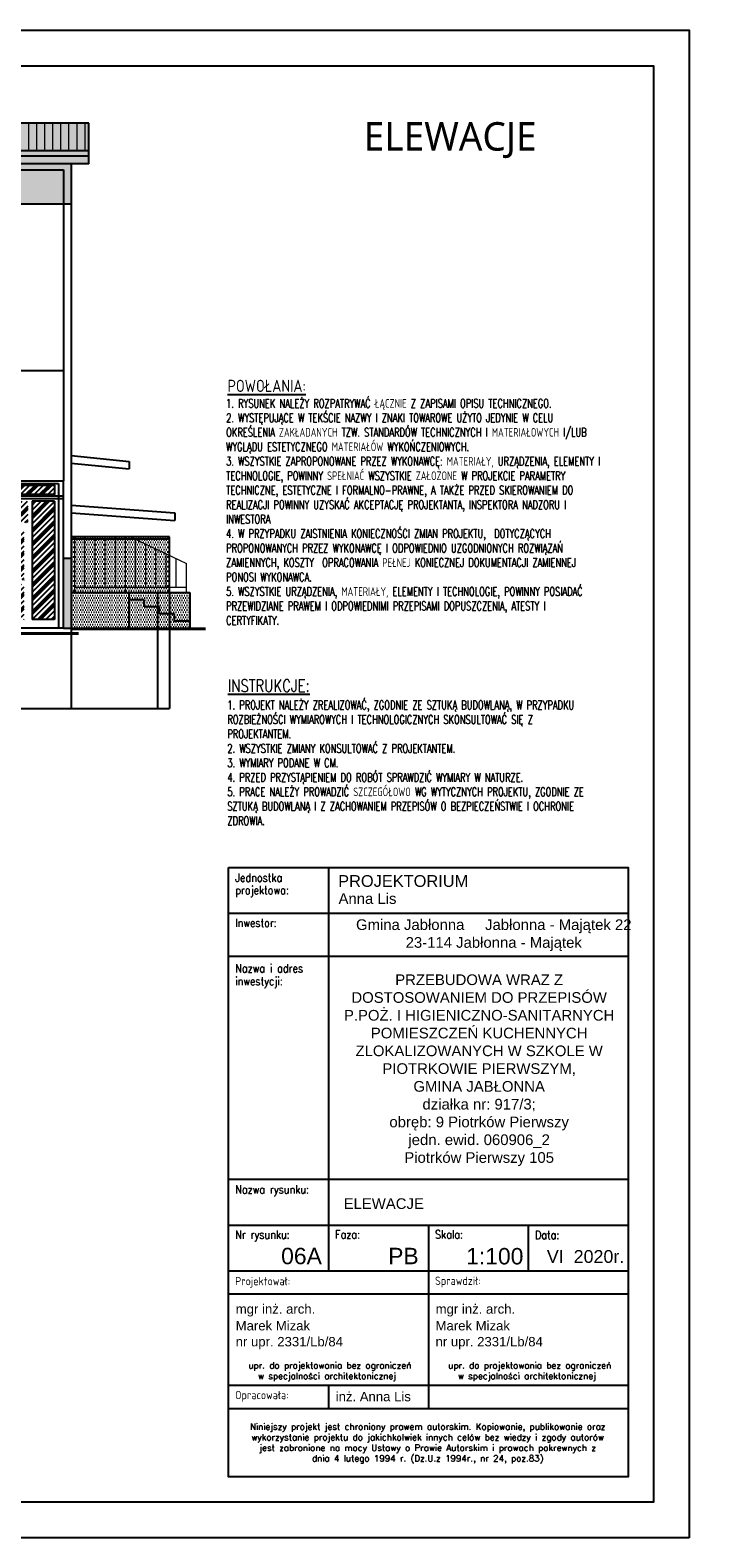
# Model space of a CAD drawing. Header units: millimetres. Extents: x 31969 to 285678, y -69766 to -1123.
# Tile 114 of 176: x 150528 to 151876, y -14069 to -11099. Entities that reach past the tile are written whole.
import ezdxf
from ezdxf.lldxf.tags import DXFTag

# ---------------------------------------------------------------- set-up
doc = ezdxf.new("R2010")
doc.units = ezdxf.units.MM
doc.linetypes.add('ACAD_ISO02W100', pattern=[15, 12, -3])
for name, color, linetype in [('a-elewacja 1', 1, 'Continuous'), ('a-izolacja 1', 3, 'Continuous'), ('a-opis 1', 3, 'Continuous'), ('a-opis 2', 1, 'Continuous'), ('a-przerywana 2', 3, 'Continuous'), ('a-ramka', 7, 'Continuous'), ('a-stolarka', 3, 'Continuous'), ('a-stolarka okienna', 3, 'Continuous'), ('a-szraf', 252, 'Continuous'), ('a-szraf 1', 250, 'Continuous')]:
    doc.layers.add(name, color=color, linetype=linetype)
doc.layers.add('a-elewacja 3', color=3, linetype='Continuous', lineweight=20)
doc.styles.add('IREK', font='simplex.shx', dxfattribs={"width": 0.8})
doc.styles.add('MAREK', font='simplex.shx')
doc.styles.add('PRZEKRÓJ2', font='l_10646.ttf')
doc.styles.add('RS01507', font='romans.shx', dxfattribs={"width": 0.7, "height": 0.15})
doc.styles.add('TABELA2', font='arial.ttf', dxfattribs={"height": 10})
tags = doc.linetypes.add('DASHED', pattern=[0.75, 0.5, -0.25]).pattern_tags.tags
tags[6:7] = [DXFTag(74, 4), DXFTag(75, 0), DXFTag(340, '0'), DXFTag(46, 1.0), DXFTag(50, 0.0), DXFTag(44, 0.0), DXFTag(45, 0.0)]
tags[4:5] = [DXFTag(74, 4), DXFTag(75, 0), DXFTag(340, '0'), DXFTag(46, 1.0), DXFTag(50, 0.0), DXFTag(44, 0.0), DXFTag(45, 0.0)]
pattern_1 = [(90, (3951.037, -7515.281), (-15.875, 1e-15), [])]

msp = doc.modelspace()

# ---------------------------------------------------------------- hatches: boundary and pattern name
at = {"layer": 'a-elewacja 3', "ltscale": 100}
h = msp.add_hatch(dxfattribs=at)
h.set_pattern_fill('LINE', color=256, scale=5, angle=90)
h.set_pattern_definition(pattern_1)
h.paths.add_polyline_path([(150643.71, -11281.56), (148810.71, -11281.56), (148810.71, -11336.56), (150183.71, -11336.56), (150183.71, -11314.6), (150408.71, -11314.6), (150408.71, -11336.56), (150643.71, -11336.56)])
h = msp.add_hatch(dxfattribs=at)
h.set_pattern_fill('LINE', color=256, scale=5, angle=90)
h.set_pattern_definition(pattern_1)
h.paths.add_polyline_path([(150643.71, -11281.56), (148810.71, -11281.56), (148810.71, -11336.56), (150183.71, -11336.56), (150183.71, -11314.6), (150408.71, -11314.6), (150408.71, -11336.56), (150643.71, -11336.56)])
at = {"layer": 'a-szraf', "ltscale": 30}
h = msp.add_hatch(dxfattribs=at)
h.set_pattern_fill('DOTS', color=256, scale=1.5)
h.set_pattern_definition([(0, (1354.883, -5789.6532), (1.190625, 2.38125), [0, -2.38125])])
h.paths.add_polyline_path([(150643.71, -11281.56), (148810.71, -11281.56), (148810.71, -11336.56), (150183.71, -11336.56), (150183.71, -11314.6), (150408.71, -11314.6), (150408.71, -11336.56), (150643.71, -11336.56)])
h.paths.add_polyline_path([(150643.71, -11336.56), (150408.71, -11336.56), (150408.71, -11346.6), (150643.71, -11346.6)])
h.paths.add_polyline_path([(150643.71, -11346.6), (150408.71, -11346.6), (150408.71, -11361.6), (150643.71, -11361.6)])
h.paths.add_polyline_path([(150183.71, -11346.6), (149898.71, -11346.6), (149898.71, -11361.6), (150183.71, -11361.6)])
h.paths.add_polyline_path([(150183.71, -11336.56), (148810.71, -11336.56), (148810.71, -11346.6), (150183.71, -11346.6)])
h.paths.add_polyline_path([(149888.71, -11346.6), (148810.71, -11346.6), (148810.71, -11361.6), (149888.71, -11361.6)])
at = {"layer": 'a-szraf', "ltscale": 100}
h = msp.add_hatch(dxfattribs=at)
h.set_pattern_fill('DOTS', color=256, scale=3)
h.set_pattern_definition([(0, (1354.883, -5789.653), (2.38125, 4.7625), [0, -4.7625])])
h.paths.add_polyline_path([(150608.71, -12138.6), (150593.71, -12138.6), (150593.71, -12276.6), (150608.71, -12276.6)])
h.paths.add_polyline_path([(150323.71, -12138.6), (149998.71, -12138.6), (149998.71, -12251.6), (149998.71, -12276.6), (150323.71, -12276.6)])
h.paths.add_polyline_path([(149985.51, -12138.6), (149898.71, -12138.6), (149898.71, -12244.1, -1), (149888.71, -12244.1), (149888.71, -12138.6), (148810.71, -12138.6), (148810.71, -12258.6), (149998.71, -12258.6), (149998.71, -12251.6), (149998.71, -12138.6), (149995.51, -12138.6), (149995.51, -12235.74), (149980.53, -12250.72), (149973.46, -12243.65), (149985.51, -12231.6)])
h.paths.add_polyline_path([(149828.71, -12218.6), (149738.71, -12218.6), (149738.71, -12158.6), (149828.71, -12158.6)], flags=16)
h.paths.add_polyline_path([(149823.71, -12213.6), (149743.71, -12213.6), (149743.71, -12163.6), (149823.71, -12163.6)], flags=0)
h.paths.add_polyline_path([(149820.71, -12210.6), (149746.71, -12210.6), (149746.71, -12166.6), (149820.71, -12166.6)], flags=0)
h.paths.add_polyline_path([(149610.71, -12218.6), (149520.71, -12218.6), (149520.71, -12158.6), (149610.71, -12158.6)], flags=16)
h.paths.add_polyline_path([(149605.71, -12213.6), (149525.71, -12213.6), (149525.71, -12163.6), (149605.71, -12163.6)], flags=0)
h.paths.add_polyline_path([(149602.71, -12210.6), (149528.71, -12210.6), (149528.71, -12166.6), (149602.71, -12166.6)], flags=0)
h.paths.add_polyline_path([(149373.71, -12218.6), (149283.71, -12218.6), (149283.71, -12158.6), (149373.71, -12158.6)], flags=16)
h.paths.add_polyline_path([(149368.71, -12213.6), (149288.71, -12213.6), (149288.71, -12163.6), (149368.71, -12163.6)], flags=0)
h.paths.add_polyline_path([(149365.71, -12210.6), (149291.71, -12210.6), (149291.71, -12166.6), (149365.71, -12166.6)], flags=0)
h.paths.add_polyline_path([(149155.71, -12218.6), (149065.71, -12218.6), (149065.71, -12158.6), (149155.71, -12158.6)], flags=16)
h.paths.add_polyline_path([(149150.71, -12213.6), (149070.71, -12213.6), (149070.71, -12163.6), (149150.71, -12163.6)], flags=0)
h.paths.add_polyline_path([(149147.71, -12210.6), (149073.71, -12210.6), (149073.71, -12166.6), (149147.71, -12166.6)], flags=0)
h.paths.add_polyline_path([(148968.71, -12248.6), (148828.71, -12248.6), (148828.71, -12158.6), (148968.71, -12158.6)], flags=16)
h.paths.add_polyline_path([(148963.71, -12243.6), (148901.21, -12243.6), (148901.21, -12163.6), (148963.71, -12163.6)], flags=0)
h.paths.add_polyline_path([(148960.71, -12240.6), (148904.21, -12240.6), (148904.21, -12166.6), (148960.71, -12166.6)], flags=0)
h.paths.add_polyline_path([(148896.21, -12243.6), (148833.71, -12243.6), (148833.71, -12163.6), (148896.21, -12163.6)], flags=0)
h.paths.add_polyline_path([(148893.21, -12240.6), (148836.71, -12240.6), (148836.71, -12166.6), (148893.21, -12166.6)], flags=0)
h.paths.add_polyline_path([(149888.71, -11361.6), (148810.71, -11361.6), (148810.71, -11441.6), (149888.71, -11441.6)])
h.paths.add_polyline_path([(149998.71, -11373.6), (150183.71, -11373.6), (150183.71, -11361.6), (149898.71, -11361.6), (149898.71, -11441.6), (149998.71, -11441.6)])
h.paths.add_polyline_path([(150593.71, -11373.6), (149998.71, -11373.6), (149998.71, -11441.6), (150593.71, -11441.6)])
h.paths.add_polyline_path([(150608.71, -11361.6), (150408.71, -11361.6), (150408.71, -11373.6), (150593.71, -11373.6), (150593.71, -11441.6), (150608.71, -11441.6)])
h.paths.add_polyline_path([(150408.71, -11314.6), (150183.71, -11314.6), (150183.71, -11373.6), (150408.71, -11373.6)])
h = msp.add_hatch(dxfattribs=at)
h.set_pattern_fill('DOTS', color=256, scale=3)
h.set_pattern_definition([(0, (-1339.3255, -2563.1973), (2.38125, 4.7625), [0, -4.7625])])
h.paths.add_polyline_path([(150842.68, -12206.6), (150802.71, -12206.6), (150802.71, -12248.6), (150812.68, -12248.6), (150812.68, -12262.6), (150842.68, -12262.6)])
h.paths.add_polyline_path([(150842.68, -12262.6), (150812.68, -12262.6), (150812.68, -12248.6), (150802.71, -12248.6), (150802.71, -12276.6), (150842.68, -12276.6)])
h.paths.add_polyline_path([(150802.71, -12248.6), (150782.68, -12248.6), (150782.68, -12234.6), (150778.71, -12234.6), (150778.71, -12276.6), (150802.71, -12276.6)])
h.paths.add_polyline_path([(150802.71, -12206.6), (150778.71, -12206.6), (150778.71, -12234.6), (150782.68, -12234.6), (150782.68, -12248.6), (150802.71, -12248.6)])
h.paths.add_polyline_path([(150778.71, -12206.6), (150722.71, -12206.6), (150722.71, -12220.6), (150752.68, -12220.6), (150752.68, -12234.6), (150778.71, -12234.6)])
h.paths.add_polyline_path([(150778.71, -12234.6), (150752.68, -12234.6), (150752.68, -12220.6), (150722.71, -12220.6), (150722.71, -12276.6), (150739.88, -12276.6), (150778.71, -12276.6)])
h.paths.add_polyline_path([(150722.71, -12220.6), (150722.68, -12220.6), (150722.71, -12206.6), (150608.71, -12206.6), (150608.71, -12276.6), (150693.71, -12276.6), (150722.71, -12276.6)])
h.paths.add_polyline_path([(150802.71, -12133.47), (150795.71, -12130.12), (150795.71, -12196.6), (150802.71, -12196.6)])
h.paths.add_polyline_path([(150795.71, -12130.12), (150775.71, -12120.54), (150775.71, -12196.6), (150795.71, -12196.6)])
h.paths.add_polyline_path([(150775.71, -12120.54), (150755.71, -12110.97), (150755.71, -12196.6), (150775.71, -12196.6)])
h.paths.add_polyline_path([(150755.71, -12110.97), (150735.71, -12101.4), (150735.71, -12196.6), (150755.71, -12196.6)])
h.paths.add_polyline_path([(150735.71, -12101.4), (150725.7, -12096.6), (150715.71, -12096.6), (150715.71, -12196.6), (150735.71, -12196.6)])
h.paths.add_polyline_path([(150715.71, -12096.6), (150695.71, -12096.6), (150695.71, -12196.6), (150715.71, -12196.6)])
h.paths.add_polyline_path([(150695.71, -12096.6), (150675.71, -12096.6), (150675.71, -12196.6), (150695.71, -12196.6)])
h.paths.add_polyline_path([(150675.71, -12096.6), (150655.71, -12096.6), (150655.71, -12196.6), (150675.71, -12196.6)])
h.paths.add_polyline_path([(150655.71, -12096.6), (150635.71, -12096.6), (150635.71, -12196.6), (150655.71, -12196.6)])
h.paths.add_polyline_path([(150635.71, -12096.6), (150615.71, -12096.6), (150615.71, -12196.6), (150635.71, -12196.6)])
h.paths.add_polyline_path([(150615.71, -12096.6), (150608.71, -12096.6), (150608.71, -12206.6), (150615.71, -12206.6)])
h.paths.add_polyline_path([(150715.71, -12196.6), (150615.71, -12196.6), (150615.71, -12206.6), (150715.71, -12206.6)])
h.paths.add_polyline_path([(150802.71, -12196.6), (150715.71, -12196.6), (150715.71, -12206.6), (150802.71, -12206.6)])
h.paths.add_polyline_path([(150802.71, -12096.6), (150725.7, -12096.6), (150802.71, -12133.47)])
at = {"layer": 'a-szraf 1', "ltscale": 15}
h = msp.add_hatch(dxfattribs=at)
h.set_pattern_fill('PLASTI', color=256, scale=3, angle=45)
h.set_pattern_definition([(45, (1354.883, -5789.653), (-13.4703842, 13.4703842), []), (45, (1353.2, -5787.97), (-13.4703842, 13.4703842), []), (45, (1351.515, -5786.286), (-13.4703842, 13.4703842), []), (45, (1346.464, -5781.234), (-13.4703842, 13.4703842), [])])
h.paths.add_polyline_path([(150575.71, -12013.6), (150575.71, -11994.62), (150341.71, -11994.62), (150341.71, -12013.6)])
h.paths.add_polyline_path([(150385.71, -12026.6), (150341.71, -12026.6), (150341.71, -12259.6), (150385.71, -12259.6)])
h.paths.add_polyline_path([(150393.71, -12026.6), (150393.71, -12068.6), (150523.71, -12068.6), (150523.71, -12026.6)])
h.paths.add_polyline_path([(150575.71, -12026.6), (150531.71, -12026.6), (150531.71, -12259.6), (150575.71, -12259.6)])
h.paths.add_polyline_path([(150491.71, -12151.8), (150515.71, -12095.4), (150515.71, -12084.6), (150491.71, -12084.6)])
h.paths.add_polyline_path([(150491.71, -12151.8), (150491.71, -12181.6), (150515.71, -12181.6), (150515.71, -12095.4)])
h.paths.add_polyline_path([(150475.71, -12084.6), (150401.71, -12084.6), (150401.71, -12084.96), (150475.71, -12162.24)])
h.paths.add_polyline_path([(150401.71, -12084.96), (150401.71, -12181.6), (150474.37, -12181.6), (150475.71, -12180.02), (150475.71, -12162.24)])
h.paths.add_polyline_path([(150401.71, -12189.6), (150401.71, -12259.6), (150408.15, -12259.6), (150467.58, -12189.6)])
h.paths.add_polyline_path([(150475.71, -12189.6), (150467.58, -12189.6), (150408.15, -12259.6), (150475.71, -12259.6)])
h.paths.add_polyline_path([(150491.71, -12259.6), (150515.71, -12259.6), (150515.71, -12255.4), (150491.71, -12191.8)])
h.paths.add_polyline_path([(150515.71, -12189.6), (150491.71, -12189.6), (150491.71, -12191.8), (150515.71, -12255.4)])

# ---------------------------------------------------------------- linework, layer by layer
at = {"layer": 'a-elewacja 1', "ltscale": 100}
for p, q in [((150643.71, -11281.56), (148810.71, -11281.56)), ((150643.71, -11361.6), (150643.71, -11281.56)), ((150643.71, -11336.56), (150408.71, -11336.56)), ((149998.71, -11373.6), (150593.71, -11373.6)), ((150643.71, -11346.6), (150408.71, -11346.6)), ((150643.71, -11361.6), (150408.71, -11361.6)), ((150593.71, -11373.6), (150593.71, -11986.62)), ((150608.71, -11361.6), (150608.71, -12276.6)), ((150608.71, -11441.6), (149898.71, -11441.6)), ((150608.71, -11936.42), (150722.71, -11948.03)), ((150608.71, -11951.42), (150722.71, -11963.03)), ((150722.71, -11948.03), (150722.71, -11963.03)), ((150608.71, -12034.6), (150812.71, -12049.6)), ((150608.71, -12049.6), (150812.71, -12064.6)), ((150812.71, -12049.6), (150812.71, -12064.6)), ((150802.71, -12096.6), (150608.71, -12096.6)), ((150802.71, -12101.6), (150608.71, -12101.6)), ((150802.71, -12206.6), (150802.71, -12096.6)), ((150593.71, -12138.6), (150608.71, -12138.6)), ((150608.71, -12206.6), (150842.68, -12206.6)), ((150722.71, -12276.6), (150722.71, -12206.6)), ((150842.68, -12206.6), (150842.68, -12276.6)), ((150593.71, -12276.6), (149928.71, -12276.6)), ((150623.32, -12286.6), (149928.71, -12286.6)), ((150623.32, -12288.6), (149928.71, -12288.6)), ((150593.71, -12276.6), (150693.71, -12276.6)), ((150608.71, -12278.6), (150873.26, -12278.6)), ((150693.71, -12276.6), (150739.88, -12276.6)), ((150739.88, -12276.6), (150873.26, -12276.6))]:
    msp.add_line(p, q, dxfattribs=at)
at = {"layer": 'a-elewacja 1', "ltscale": 20}
for p, q in [((150323.71, -11986.62), (150593.71, -11986.62)), ((150333.71, -11991.62), (150583.71, -11991.62)), ((150583.71, -11991.62), (150583.71, -12276.6)), ((150593.71, -12276.6), (150593.71, -11986.62)), ((150593.71, -12016.6), (150323.71, -12016.6)), ((150593.71, -12021.6), (150323.71, -12021.6)), ((150593.71, -12276.6), (150323.71, -12276.6))]:
    msp.add_line(p, q, dxfattribs=at)
at = {"layer": 'a-elewacja 1', "linetype": 'DASHED', "ltscale": 40}
for p in [(150608.71, -12276.6), (148810.71, -12434.6)]:
    msp.add_line(p, (150608.71, -12434.6), dxfattribs=at)
at = {"layer": 'a-elewacja 3', "ltscale": 100}
for p, q in [((150725.7, -12096.6), (150615.71, -12096.6)), ((150615.71, -12206.6), (150615.71, -12096.6)), ((150635.71, -12196.6), (150635.71, -12096.6)), ((150655.71, -12196.6), (150655.71, -12096.6)), ((150675.71, -12196.6), (150675.71, -12096.6)), ((150695.71, -12196.6), (150695.71, -12096.6)), ((150715.71, -12206.6), (150715.71, -12096.6)), ((150725.7, -12096.6), (150835.71, -12149.27)), ((150735.71, -12196.6), (150735.71, -12101.4)), ((150755.71, -12196.6), (150755.71, -12110.97)), ((150775.71, -12196.6), (150775.71, -12120.54)), ((150795.71, -12196.6), (150795.71, -12130.12)), ((150815.71, -12196.6), (150815.71, -12139.69)), ((150835.71, -12206.6), (150835.71, -12149.27)), ((150835.71, -12196.6), (150615.71, -12196.6))]:
    msp.add_line(p, q, dxfattribs=at)
at = {"layer": 'a-izolacja 1'}
for p, q in [((150531.71, -12026.6), (150531.71, -12259.6)), ((150575.71, -12026.6), (150531.71, -12026.6)), ((150575.71, -12026.6), (150575.71, -12259.6))]:
    msp.add_line(p, q, dxfattribs=at)
msp.add_lwpolyline([(150341.71, -11994.62), (150575.71, -11994.62), (150575.71, -12013.6), (150341.71, -12013.6)], close=True, dxfattribs=at)
at = {"layer": 'a-opis 1', "ltscale": 0.5}
for p, q in [((151115.82, -12748.15), (151115.82, -13542.92)), ((150918.78, -12837.8), (151706.95, -12837.8)), ((150918.78, -12922.9), (151706.95, -12922.9)), ((151509.9, -12922.9), (151706.95, -12922.9)), ((150918.78, -13362.33), (151706.95, -13362.33)), ((150918.78, -13452.63), (151706.95, -13452.63)), ((151312.86, -13452.63), (151312.86, -13542.92)), ((151312.86, -13452.63), (151312.86, -13813.15)), ((151509.9, -13452.63), (151509.9, -13542.92)), ((150918.78, -13542.92), (151706.95, -13542.92)), ((150918.78, -13542.92), (151706.95, -13542.92)), ((150918.78, -13588.07), (151706.95, -13588.07)), ((150918.78, -13588.07), (151706.95, -13588.07)), ((150918.78, -13588.07), (151706.95, -13588.07)), ((150918.78, -13588.07), (151706.95, -13588.07)), ((150918.78, -13768), (151706.95, -13768)), ((151115.82, -13768), (151115.82, -13813.15)), ((150918.78, -13813.8), (151706.95, -13813.8)), ((150918.78, -13813.8), (151706.95, -13813.8))]:
    msp.add_line(p, q, dxfattribs=at)
at = {"layer": 'a-opis 2', "ltscale": 2}
msp.add_lwpolyline([(150918.78, -12748.15), (151706.95, -12748.15), (151706.95, -13948.58), (150918.78, -13948.58)], close=True, dxfattribs=at)
msp.add_lwpolyline([(150918.78, -12748.15), (151706.95, -12748.15), (151706.95, -13948.58), (150918.78, -13948.58)], close=True, dxfattribs=at)
at = {"layer": 'a-przerywana 2', "linetype": 'DASHED', "lineweight": 25, "ltscale": 50}
msp.add_line((150593.71, -11769.6), (148810.71, -11769.6), dxfattribs=at)
at = {"layer": 'a-ramka', "ltscale": 0.5}
for points in [[(151826.95, -14068.58), (147626.95, -14068.58), (147626.95, -11098.58), (151826.95, -11098.58)], [(147876.95, -11168.58), (151756.95, -11168.58), (151756.95, -13998.58), (147876.95, -13998.58)]]:
    msp.add_lwpolyline(points, close=True, dxfattribs=at)
at = {"layer": 'a-stolarka'}
msp.add_line((150575.71, -12259.6), (150531.71, -12259.6), dxfattribs=at)
at = {"layer": 'a-stolarka okienna', "linetype": 'DASHED', "lineweight": 25, "ltscale": 20}
for p, q in [((150722.68, -12220.6), (150722.71, -12206.6)), ((150778.71, -12206.6), (150778.71, -12434.6)), ((150802.71, -12206.6), (150802.71, -12434.6)), ((150752.68, -12220.6), (150722.68, -12220.6)), ((150752.68, -12234.6), (150752.68, -12220.6)), ((150782.68, -12234.6), (150752.68, -12234.6)), ((150782.68, -12248.6), (150782.68, -12234.6)), ((150812.68, -12248.6), (150782.68, -12248.6)), ((150812.68, -12262.6), (150812.68, -12248.6)), ((150842.68, -12262.6), (150812.68, -12262.6)), ((150608.71, -12434.6), (150802.71, -12434.6))]:
    msp.add_line(p, q, dxfattribs=at)

# ---------------------------------------------------------------- texts
at = {"layer": 'a-opis 1', "ltscale": 0.5, "style": 'IREK', "width": 0.85}
for s, height, p in [('Jednostka ', 16.33, (150931.99, -12776.28)), ('projektowa:', 16.3296, (150931.99, -12800.82)), ('Inwestor:', 16.33, (150931.99, -12865.22)), ('Nazwa i adres', 16.3296, (150931.99, -12954.86)), ('inwestycji:', 16.3296, (150931.99, -12980.11)), ('Nazwa rysunku:', 16.3296, (150931.99, -13390.41)), ('Nr rysunku:', 16.3296, (150931.99, -13479.4)), ('Faza:', 16.33, (151129.03, -13479)), ('Skala:', 16.33, (151326.07, -13479)), ('Data:', 16.33, (151523.11, -13480.05)), ('Projektował:', 16.3296, (150931.99, -13570.99)), ('Sprawdził:', 16.33, (151326.07, -13570.34)), ('Opracowała:', 16.3296, (150931.99, -13795.42))]:
    msp.add_text(s, height=height, dxfattribs=at).set_placement(p)
at = {"layer": 'a-opis 1', "ltscale": 0.5, "style": 'TABELA2'}
for s, height, p in [('PROJEKTORIUM', 23.1094, (151135.05, -12786.22)), ('Anna Lis', 21.009, (151135.8, -12819.86)), ('ELEWACJE', 21.009, (151145.86, -13420.72)), ('06A', 32.332, (151022.6, -13529.57)), ('PB', 32.332, (151233.62, -13529.57)), ('1:100', 32.332, (151387.3, -13529.93)), ('VI  2020r.', 25.21, (151546.51, -13526.95)), ('mgr inż. arch.', 18.5296, (150933.17, -13626.99)), ('mgr inż. arch.', 18.5296, (151327.25, -13626.99)), ('mgr inż. arch.', 18.5296, (151327.25, -13626.99)), ('Marek Mizak', 18.5296, (150933, -13659.95)), ('Marek Mizak', 18.5296, (151327.09, -13659.95)), ('nr upr. 2331/Lb/84', 18.5296, (150933, -13691.38)), ('nr upr. 2331/Lb/84', 18.5296, (151327.09, -13691.38)), ('inż. Anna Lis', 18.5296, (151130.21, -13799.57))]:
    msp.add_text(s, height=height, dxfattribs=at).set_placement(p)
at = {"layer": 'a-opis 1', "ltscale": 40, "char_height": 17.10272, "attachment_point": 1, "style": 'RS01507'}
for s, insert, width in [('1. RYSUNEK NALEŻY ROZPATRYWAĆ ŁĄCZNIE Z ZAPISAMI OPISU TECHNICZNEGO.\\P2. WYSTĘPUJĄCE W TEKŚCIE NAZWY I ZNAKI TOWAROWE UŻYTO JEDYNIE W CELU OKREŚLENIA ZAKŁADANYCH TZW. STANDARDÓW TECHNICZNYCH I MATERIAŁOWYCH I/LUB WYGLĄDU ESTETYCZNEGO MATERIAŁÓW WYKOŃCZENIOWYCH.\\P3. WSZYSTKIE ZAPROPONOWANE PRZEZ WYKONAWCĘ: MATERIAŁY, URZĄDZENIA, ELEMENTY I TECHNOLOGIE, POWINNY SPEŁNIAĆ WSZYSTKIE ZAŁOŻONE W PROJEKCIE PARAMETRY TECHNICZNE, ESTETYCZNE I FORMALNO-PRAWNE, A TAKŻE PRZED SKIEROWANIEM DO REALIZACJI POWINNY UZYSKAĆ AKCEPTACJĘ PROJEKTANTA, INSPEKTORA NADZORU I INWESTORA\\P4. W PRZYPADKU ZAISTNIENIA KONIECZNOŚCI ZMIAN PROJEKTU,  DOTYCZĄCYCH PROPONOWANYCH PRZEZ WYKONAWCĘ I ODPOWIEDNIO UZGODNIONYCH ROZWIĄZAŃ ZAMIENNYCH, KOSZTY  OPRACOWANIA PEŁNEJ KONIECZNEJ DOKUMENTACJI ZAMIENNEJ PONOSI WYKONAWCA.\\P5. WSZYSTKIE URZĄDZENIA, MATERIAŁY, ELEMENTY I TECHNOLOGIE, POWINNY POSIADAĆ PRZEWIDZIANE PRAWEM I ODPOWIEDNIMI PRZEPISAMI DOPUSZCZENIA, ATESTY I CERTYFIKATY.', (150914.17, -11825.25), 802.3818), ('1. PROJEKT NALEŻY ZREALIZOWAĆ, ZGODNIE ZE SZTUKĄ BUDOWLANĄ, W PRZYPADKU  ROZBIEŻNOŚCI WYMIAROWYCH I TECHNOLOGICZNYCH SKONSULTOWAĆ SIĘ Z PROJEKTANTEM. \\P2. WSZYSTKIE ZMIANY KONSULTOWAĆ Z PROJEKTANTEM.\\P3. WYMIARY PODANE W CM.\\P4. PRZED PRZYSTĄPIENIEM DO ROBÓT SPRAWDZIĆ WYMIARY W NATURZE.\\P5. PRACE NALEŻY PROWADZIĆ SZCZEGÓŁOWO WG WYTYCZNYCH PROJEKTU, ZGODNIE ZE SZTUKĄ BUDOWLANĄ I Z ZACHOWANIEM PRZEPISÓW O BEZPIECZEŃSTWIE I OCHRONIE ZDROWIA.\\P{\\C14;   }', (150916.51, -12419.4), 781.2523)]:
    msp.add_mtext(s, dxfattribs=dict(at, insert=insert, width=width))
at = {"layer": 'a-opis 1', "ltscale": 0.5}
for s, insert, char_height, width, attachment_point, style in [('{\\fArial|b0|i0|c238|p34;Gmina Jabłonna     Jabłonna - Majątek 22^I\\P23-114 Jabłonna - Majątek}', (151441.84, -12881.37, -76410), 21.0086, 666.0385, 5, 'TABELA2'), ('{\\fArial|b0|i0|c238|p34;\\PPRZEBUDOWA WRAZ Z DOSTOSOWANIEM DO PRZEPISÓW P.POŻ. I HIGIENICZNO-SANITARNYCH POMIESZCZEŃ KUCHENNYCH ZLOKALIZOWANYCH W SZKOLE W PIOTRKOWIE PIERWSZYM, \\PGMINA JABŁONNA\\Pdziałka nr: 917/3; \\Pobręb: 9 Piotrków Pierwszy \\Pjedn. ewid. 060906_2\\PPiotrków Pierwszy 105}', (151413.03, -13129.9, 76410), 21.00857, 583.3186, 5, 'TABELA2'), ('\\pxi-3,l3.9048,qc,t3.9048;upr.^Ido projektowania bez ograniczeń \\P\\pi0,l0,tz;w specjalności architektonicznej', (150730.63, -13722.66), 12.5, 764.7867, 1, 'MAREK'), ('\\pxi-3,l3.9048,qc,t3.9048;upr.^Ido projektowania bez ograniczeń \\P\\pi0,l0,tz;w specjalności architektonicznej', (151124.71, -13722.66), 12.5, 764.7867, 1, 'MAREK'), ('\\pxqc;Niniejszy projekt jest chroniony prawem autorskim. Kopiowanie, publikowanie oraz wykorzystanie projektu do jakichkolwiek innych celów bez wiedzy i zgody autorów jest zabronione na mocy Ustawy o Prawie Autorskim i prawach pokrewnych z dnia 4 lutego 1994 r. (Dz.U.z 1994r., nr 24, poz.83)', (150929.14, -13843.25), 12.5, 764.7867, 1, 'MAREK')]:
    msp.add_mtext(s, dxfattribs=dict(at, insert=insert, char_height=char_height, width=width, attachment_point=attachment_point, style=style))
at = {"layer": 'a-opis 2', "ltscale": 2, "style": 'PRZEKRÓJ2'}
msp.add_text('ELEWACJE', height=56.076, dxfattribs=at).set_placement((151185.41, -11335.9))
at = {"layer": 'a-opis 2', "linetype": 'ACAD_ISO02W100', "ltscale": 0.5, "char_height": 24.007, "width": 295.3757, "attachment_point": 1, "style": 'IREK'}
for s, insert in [('{\\LPOWOŁANIA:}', (150917.09, -11787.28)), ('{\\LINSTRUKCJE:}', (150917.66, -12377.92))]:
    msp.add_mtext(s, dxfattribs=dict(at, insert=insert))

doc.saveas('drawing.dxf')
